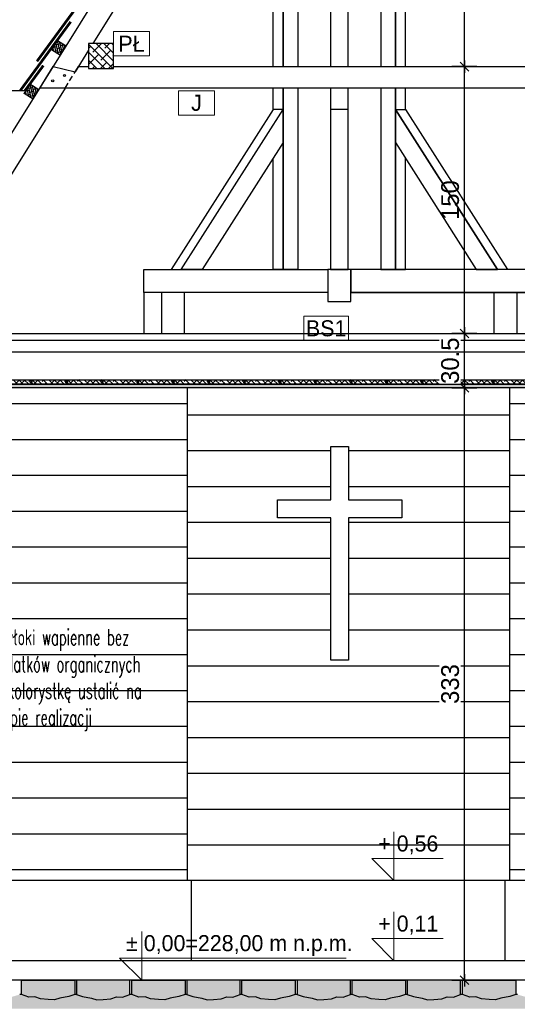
# Model space of a CAD drawing. Header units: centimetres. Extents: x 148485 to 162129, y -6573 to -2118.
# Tile 112 of 167: x 152201 to 152481, y -4751 to -4198. Entities that reach past the tile are written whole.
import ezdxf

# ---------------------------------------------------------------- set-up
doc = ezdxf.new("R2010")
doc.units = ezdxf.units.CM
doc.header["$LTSCALE"] = 0.1
doc.linetypes.add('DASHED2', pattern=[9.525, 6.35, -3.175])
doc.layers.get('0').update_dxf_attribs({"color": 45})
doc.layers.add('A_Opisy', color=7, linetype='Continuous', lineweight=18)
doc.layers.add('A_opisy więźby', color=51, linetype='Continuous', lineweight=13)
for name, color, linetype in [('A_wymiary_zewn', 4, 'Continuous'), ('hatch_R&F', 4, 'Continuous'), ('konstr_PROKON', 2, 'Continuous'), ('widoki_PROKON', 4, 'Continuous'), ('widoki_R&F', 4, 'Continuous'), ('więźba_R&F', 3, 'Continuous')]:
    doc.layers.add(name, color=color, linetype=linetype)
doc.layers.add('ZAKRES_MDCP_L_0', color=7, linetype='Continuous', true_color=0xfd0000)
doc.styles.add('Skala 50', font='simplex.shx', dxfattribs={"width": 0.9, "height": 10})
doc.styles.add('TECH', font='flptechn.ttf')
doc.dimstyles.new('1_50 [cm]', dxfattribs={"dimtxt": 10, "dimasz": 0.5, "dimexe": 0.18, "dimexo": 0.0625, "dimgap": 3, "dimtad": 1, "dimrnd": 0.5, "dimdsep": 46, "dimtxsty": 'TECH', "dimblk1": 'KR', "dimblk2": 'KR', "dimsah": 1, "dimcen": 0.09, "dimse1": 1, "dimse2": 1, "dimclrt": 256, "dimadec": 0, "dimazin": 0, "dimtfac": 1, "dimtofl": 0, "dimtmove": 0, "dimatfit": 3, "dimfxl": 1, "dimtvp": 1, "dimtfill": 1, "dimtfillclr": 256, "dimtolj": 1, "dimtzin": 0, "dimarcsym": 0})
pattern_1 = [(360, (15, 0), (5e-15, 20.1525432), [])]

# ---------------------------------------------------------------- blocks, each defined once
blk = doc.blocks.new('KR')
for p, q in [((0, -14), (0, 14)), ((-7, 0), (7, 0)), ((-4.9, -4.9), (4.9, 4.9))]:
    blk.add_line(p, q)
blk = doc.blocks.new('*D492')
at = {"layer": 'A_wymiary_zewn', "color": 0, "lineweight": -2, "transparency": 16777216}
blk.add_line((152451.29, -4737.06), (152451.29, -4405.06), dxfattribs=at)
at = {"layer": 'Defpoints', "color": 0, "transparency": 16777216}
for p in [(152381.17, -4404.56), (152451.29, -4404.56), (152380.92, -4737.56)]:
    blk.add_point(p, dxfattribs=at)
at = {"layer": 'A_wymiary_zewn', "color": 0, "lineweight": -2, "transparency": 16777216, "xscale": 0.5, "yscale": 0.5, "zscale": 0.5}
for p, rotation in [((152451.29, -4404.56), 90), ((152451.29, -4737.56), 270)]:
    blk.add_blockref('KR', p, dxfattribs=dict(at, rotation=rotation))
at = {"layer": 'A_wymiary_zewn', "transparency": 16777216, "insert": (152443.29, -4571.06), "char_height": 10, "attachment_point": 5, "rotation": 90, "style": 'TECH', "bg_fill": 3, "box_fill_scale": 1.1, "bg_fill_color": 256, "bg_fill_true_color": 13158600, "bg_fill_transparency": 0}
blk.add_mtext('\\A1;333', dxfattribs=at)
blk = doc.blocks.new('*D493')
at = {"layer": 'A_wymiary_zewn', "color": 0, "lineweight": -2, "transparency": 16777216}
blk.add_line((152451.29, -4404.06), (152451.29, -4374.56), dxfattribs=at)
at = {"layer": 'Defpoints', "color": 0, "transparency": 16777216}
for p in [(152153.17, -4374.06), (152381.17, -4404.56)]:
    blk.add_point(p, dxfattribs=at)
at = {"layer": 'A_wymiary_zewn', "color": 0, "lineweight": -2, "transparency": 16777216, "xscale": 0.5, "yscale": 0.5, "zscale": 0.5}
for p, rotation in [((152451.29, -4374.06), 90), ((152451.29, -4404.56), 270)]:
    blk.add_blockref('KR', p, dxfattribs=dict(at, rotation=rotation))
at = {"layer": 'A_wymiary_zewn', "transparency": 16777216, "insert": (152443.29, -4389.31), "char_height": 10, "attachment_point": 5, "rotation": 90, "style": 'TECH', "bg_fill": 3, "box_fill_scale": 1.1, "bg_fill_color": 256, "bg_fill_true_color": 13158600, "bg_fill_transparency": 0}
blk.add_mtext('\\A1;30.5', dxfattribs=at)
at = {"layer": 'Defpoints', "color": 0, "transparency": 16777216}
blk.add_point((152451.29, -4374.06), dxfattribs=at)
blk = doc.blocks.new('*D494')
at = {"layer": 'A_wymiary_zewn', "color": 0, "lineweight": -2, "transparency": 16777216}
blk.add_line((152451.29, -4373.56), (152451.29, -4224.56), dxfattribs=at)
at = {"layer": 'Defpoints', "color": 0, "transparency": 16777216}
for p in [(152253.92, -4224.06), (152451.29, -4224.06), (152153.17, -4374.06)]:
    blk.add_point(p, dxfattribs=at)
at = {"layer": 'A_wymiary_zewn', "color": 0, "lineweight": -2, "transparency": 16777216, "xscale": 0.5, "yscale": 0.5, "zscale": 0.5}
for p, rotation in [((152451.29, -4224.06), 90), ((152451.29, -4374.06), 270)]:
    blk.add_blockref('KR', p, dxfattribs=dict(at, rotation=rotation))
at = {"layer": 'A_wymiary_zewn', "transparency": 16777216, "insert": (152443.29, -4299.06), "char_height": 10, "attachment_point": 5, "rotation": 90, "style": 'TECH', "bg_fill": 3, "box_fill_scale": 1.1, "bg_fill_color": 256, "bg_fill_true_color": 13158600, "bg_fill_transparency": 0}
blk.add_mtext('\\A1;150', dxfattribs=at)
blk = doc.blocks.new('*D495')
at = {"layer": 'A_wymiary_zewn', "color": 0, "lineweight": -2, "transparency": 16777216}
blk.add_line((152451.29, -4223.56), (152451.29, -4089.56), dxfattribs=at)
at = {"layer": 'Defpoints', "color": 0, "transparency": 16777216}
for p in [(152318.54, -4089.06), (152451.29, -4089.06), (152253.92, -4224.06)]:
    blk.add_point(p, dxfattribs=at)
at = {"layer": 'A_wymiary_zewn', "color": 0, "lineweight": -2, "transparency": 16777216, "xscale": 0.5, "yscale": 0.5, "zscale": 0.5}
for p, rotation in [((152451.29, -4089.06), 90), ((152451.29, -4224.06), 270)]:
    blk.add_blockref('KR', p, dxfattribs=dict(at, rotation=rotation))
at = {"layer": 'A_wymiary_zewn', "transparency": 16777216, "insert": (152443.29, -4156.56), "char_height": 10, "attachment_point": 5, "rotation": 90, "style": 'TECH', "bg_fill": 3, "box_fill_scale": 1.1, "bg_fill_color": 256, "bg_fill_true_color": 13158600, "bg_fill_transparency": 0}
blk.add_mtext('\\A1;135', dxfattribs=at)
blk = doc.blocks.new('wieża_widok')
at = {"layer": 'A_wymiary_zewn'}
for points in [[(151835.15, -4365.54), (151835.15, -4242.54)], [(151840.88, -4365.54), (151840.88, -4242.54)], [(151840.88, -4242.54), (151840.88, -4365.54)], [(151849.07, -4242.54), (151849.07, -4365.54)], [(151867.42, -4242.54), (151867.42, -4365.54)], [(151877.42, -4365.54), (151877.42, -4242.54)], [(151895.77, -4242.54), (151895.77, -4365.54)], [(151903.96, -4365.54), (151903.96, -4242.54)], [(151903.96, -4242.54), (151903.96, -4365.54)], [(151909.7, -4365.54), (151909.7, -4242.54)], [(151840.88, -4377.54), (151840.88, -4479.54), (151835.15, -4479.54), (151835.15, -4417.14)], [(151835.15, -4389.54), (151835.15, -4377.54)], [(151849.07, -4377.54), (151849.07, -4479.54), (151840.88, -4479.54), (151840.88, -4377.54)], [(151867.42, -4377.54), (151867.42, -4479.54), (151877.42, -4479.54), (151877.42, -4377.54)], [(151895.77, -4377.54), (151895.77, -4479.54), (151903.96, -4479.54), (151903.96, -4377.54)], [(151903.96, -4377.54), (151903.96, -4479.54), (151909.7, -4479.54), (151909.7, -4417.14)], [(151909.7, -4389.54), (151909.7, -4377.54)], [(151840.88, -4389.54), (151835.15, -4389.54), (151777.8, -4479.54), (151783.54, -4479.54), (151840.88, -4389.54)], [(151840.88, -4389.54), (151840.88, -4408.14), (151795.39, -4479.54), (151783.54, -4479.54), (151840.88, -4389.54)], [(151903.96, -4389.54), (151961.31, -4479.54)], [(151903.96, -4389.54), (151903.96, -4408.14), (151949.45, -4479.54), (151961.31, -4479.54), (151903.96, -4389.54)], [(151903.96, -4389.54), (151909.7, -4389.54), (151967.04, -4479.54), (151961.31, -4479.54), (151903.96, -4389.54)], [(151909.7, -4389.54), (151967.04, -4479.54)], [(151865.92, -4492.54), (151762.42, -4492.54), (151762.42, -4515.54), (151982.42, -4515.54), (151982.42, -4492.54), (151878.92, -4492.54)]]:
    blk.add_lwpolyline(points, dxfattribs=at)
for points in [[(151867.42, -4479.54), (151877.42, -4479.54), (151877.42, -4389.54), (151867.42, -4389.54)], [(151865.92, -4492.54), (151762.42, -4492.54), (151762.42, -4479.54), (151865.92, -4479.54)], [(151865.92, -4497.54), (151878.92, -4497.54), (151878.92, -4479.54), (151865.92, -4479.54)], [(151878.92, -4492.54), (151982.41, -4492.54), (151982.41, -4479.54), (151878.92, -4479.54)], [(151772.42, -4515.54), (151785.42, -4515.54), (151785.42, -4492.54), (151772.42, -4492.54)], [(151959.42, -4515.54), (151972.42, -4515.54), (151972.42, -4492.54), (151959.42, -4492.54)]]:
    blk.add_lwpolyline(points, close=True, dxfattribs=at)

msp = doc.modelspace()

# ---------------------------------------------------------------- hatches: boundary and pattern name
at = {"layer": 'A_wymiary_zewn', "transparency": 33554483}
h = msp.add_hatch(dxfattribs=at)
h.set_pattern_fill('JIS_WOOD', color=253, scale=28.5, angle=315)
h.set_pattern_definition(pattern_1)
h.paths.add_polyline_path([(152295.474, -4402.56), (152168.169, -4402.56), (152168.169, -4681.56), (152172.669, -4681.56), (152295.474, -4681.56)])
h = msp.add_hatch(dxfattribs=at)
h.set_pattern_fill('JIS_WOOD', color=253, scale=28.5, angle=315)
h.set_pattern_definition([(0, (15, 1485), (4e-15, 20.1525432), [])])
h.paths.add_polyline_path([(152295.474, -4681.56), (152476.848, -4681.56), (152476.848, -4402.56), (152468.169, -4402.56), (152448.169, -4402.56), (152428.169, -4402.56), (152408.169, -4402.56), (152388.169, -4402.56), (152368.169, -4402.56), (152348.169, -4402.56), (152328.169, -4402.56), (152308.169, -4402.56), (152295.474, -4402.56)])
h.paths.add_polyline_path([(152376.169, -4557.56), (152376.169, -4477.56), (152346.169, -4477.56), (152346.169, -4467.56), (152376.169, -4467.56), (152376.169, -4437.56), (152386.169, -4437.56), (152386.169, -4467.56), (152416.169, -4467.56), (152416.169, -4477.56), (152386.169, -4477.56), (152386.169, -4557.56)], flags=16)
h.paths.add_polyline_path([(152454.789, -4583.06), (152454.789, -4557.06), (152430.789, -4557.06), (152430.789, -4583.06)], flags=24)
h = msp.add_hatch(dxfattribs=at)
h.set_pattern_fill('JIS_WOOD', color=253, scale=28.5, angle=315)
h.set_pattern_definition(pattern_1)
h.paths.add_polyline_path([(152476.848, -4681.56), (152500.694, -4681.56), (152488.194, -4669.06), (152500.694, -4669.06), (152500.694, -4681.56), (152589.669, -4681.56), (152594.169, -4681.56), (152594.169, -4572.403), (152591.669, -4572.403), (152591.669, -4560.403), (152594.169, -4560.403), (152596.669, -4559.745), (152596.669, -4455.376), (152594.169, -4454.718), (152591.669, -4454.718), (152591.669, -4442.718), (152594.169, -4442.718), (152594.169, -4402.56), (152588.169, -4402.56), (152568.169, -4402.56), (152548.169, -4402.56), (152528.169, -4402.56), (152508.169, -4402.56), (152488.169, -4402.56), (152476.848, -4402.56)])
h.paths.add_polyline_path([(152531.427, -4572.403), (152531.427, -4442.718), (152579.6, -4442.718), (152579.6, -4572.403)], flags=16)
h.paths.add_polyline_path([(152563.473, -4556.06), (152563.473, -4459.06), (152564.731, -4459.06), (152564.731, -4505.06), (152572.617, -4505.06), (152572.617, -4510.06), (152564.731, -4510.06), (152564.731, -4556.06)], flags=0)
at = {"layer": 'hatch_R&F'}
h = msp.add_hatch(dxfattribs=at)
h.set_pattern_fill('ANSI38', color=256, scale=0.35, angle=58.41122)
h.set_pattern_definition([(103.4112227, (343.2809, -40.7196), (-1.080946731, -0.257741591), []), (193.4112227, (343.2809, -40.7196), (-1.90415187, -1.5964299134), [2.778125, -1.666875])])
h.paths.add_polyline_path([(152224.063, -4217.604), (152227.243, -4212.516), (152222.155, -4209.336), (152218.975, -4214.425)])
h = msp.add_hatch(dxfattribs=at)
h.set_pattern_fill('ANSI38', color=256, angle=90)
h.set_pattern_definition([(135, (508.4975, 1276.5742), (-2.24506403, -2.24506403), []), (225, (508.4975, 1276.5742), (-2.24506403, -6.73519209), [7.9375, -4.7625])])
h.paths.add_polyline_path([(152239.919, -4225.06), (152253.919, -4225.06), (152253.919, -4211.06), (152239.919, -4211.06)])
h = msp.add_hatch(dxfattribs=at)
h.set_pattern_fill('ANSI38', color=256, scale=0.35, angle=58.41122)
h.set_pattern_definition([(103.4112227, (327.9132, -65.313), (-1.080946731, -0.257741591), []), (193.4112227, (327.9132, -65.313), (-1.90415187, -1.5964299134), [2.778125, -1.666875])])
h.paths.add_polyline_path([(152208.696, -4242.198), (152211.875, -4237.109), (152206.787, -4233.93), (152203.607, -4239.018)])
h = msp.add_hatch(dxfattribs=at)
h.set_pattern_fill('ANSI38', color=256, scale=0.7, angle=270)
h.set_pattern_definition([(135, (146252.5347, -156492.8042), (-1.57154482, -1.57154482), []), (225, (146252.5347, -156492.8042), (-1.57154482, -4.714634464), [5.55625, -3.33375])])
h.paths.add_polyline_path([(152208.169, -4402.56), (152188.169, -4402.56), (152188.169, -4401.685), (152187.169, -4401.685), (152187.169, -4400.935), (152188.169, -4400.935), (152188.169, -4400.06), (152208.169, -4400.06), (152208.169, -4400.935), (152207.169, -4400.935), (152207.169, -4401.685), (152208.169, -4401.685)])
h = msp.add_hatch(dxfattribs=at)
h.set_pattern_fill('ANSI38', color=256, scale=0.7, angle=270)
h.set_pattern_definition([(135, (146272.5347, -156492.8042), (-1.57154482, -1.57154482), []), (225, (146272.5347, -156492.8042), (-1.57154482, -4.714634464), [5.55625, -3.33375])])
h.paths.add_polyline_path([(152228.169, -4402.56), (152208.169, -4402.56), (152208.169, -4401.685), (152207.169, -4401.685), (152207.169, -4400.935), (152208.169, -4400.935), (152208.169, -4400.06), (152228.169, -4400.06), (152228.169, -4400.935), (152227.169, -4400.935), (152227.169, -4401.685), (152228.169, -4401.685)])
h = msp.add_hatch(dxfattribs=at)
h.set_pattern_fill('ANSI38', color=256, scale=0.7, angle=270)
h.set_pattern_definition([(135, (146292.5347, -156492.8042), (-1.57154482, -1.57154482), []), (225, (146292.5347, -156492.8042), (-1.57154482, -4.714634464), [5.55625, -3.33375])])
h.paths.add_polyline_path([(152248.169, -4402.56), (152228.169, -4402.56), (152228.169, -4401.685), (152227.169, -4401.685), (152227.169, -4400.935), (152228.169, -4400.935), (152228.169, -4400.06), (152248.169, -4400.06), (152248.169, -4400.935), (152247.169, -4400.935), (152247.169, -4401.685), (152248.169, -4401.685)])
h = msp.add_hatch(dxfattribs=at)
h.set_pattern_fill('ANSI38', color=256, scale=0.7, angle=270)
h.set_pattern_definition([(135, (146312.5347, -156492.8042), (-1.57154482, -1.57154482), []), (225, (146312.5347, -156492.8042), (-1.57154482, -4.714634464), [5.55625, -3.33375])])
h.paths.add_polyline_path([(152268.169, -4402.56), (152248.169, -4402.56), (152248.169, -4401.685), (152247.169, -4401.685), (152247.169, -4400.935), (152248.169, -4400.935), (152248.169, -4400.06), (152268.169, -4400.06), (152268.169, -4400.935), (152267.169, -4400.935), (152267.169, -4401.685), (152268.169, -4401.685)])
h = msp.add_hatch(dxfattribs=at)
h.set_pattern_fill('ANSI38', color=256, scale=0.7, angle=270)
h.set_pattern_definition([(135, (146332.5347, -156492.8042), (-1.57154482, -1.57154482), []), (225, (146332.5347, -156492.8042), (-1.57154482, -4.714634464), [5.55625, -3.33375])])
h.paths.add_polyline_path([(152288.169, -4402.56), (152268.169, -4402.56), (152268.169, -4401.685), (152267.169, -4401.685), (152267.169, -4400.935), (152268.169, -4400.935), (152268.169, -4400.06), (152288.169, -4400.06), (152288.169, -4400.935), (152287.169, -4400.935), (152287.169, -4401.685), (152288.169, -4401.685)])
h = msp.add_hatch(dxfattribs=at)
h.set_pattern_fill('ANSI38', color=256, scale=0.7, angle=270)
h.set_pattern_definition([(135, (146352.5347, -156492.8042), (-1.57154482, -1.57154482), []), (225, (146352.5347, -156492.8042), (-1.57154482, -4.714634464), [5.55625, -3.33375])])
h.paths.add_polyline_path([(152308.169, -4402.56), (152288.169, -4402.56), (152288.169, -4401.685), (152287.169, -4401.685), (152287.169, -4400.935), (152288.169, -4400.935), (152288.169, -4400.06), (152308.169, -4400.06), (152308.169, -4400.935), (152307.169, -4400.935), (152307.169, -4401.685), (152308.169, -4401.685)])
h = msp.add_hatch(dxfattribs=at)
h.set_pattern_fill('ANSI38', color=256, scale=0.7, angle=270)
h.set_pattern_definition([(135, (146372.5347, -156492.8042), (-1.57154482, -1.57154482), []), (225, (146372.5347, -156492.8042), (-1.57154482, -4.714634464), [5.55625, -3.33375])])
h.paths.add_polyline_path([(152328.169, -4402.56), (152308.169, -4402.56), (152308.169, -4401.685), (152307.169, -4401.685), (152307.169, -4400.935), (152308.169, -4400.935), (152308.169, -4400.06), (152328.169, -4400.06), (152328.169, -4400.935), (152327.169, -4400.935), (152327.169, -4401.685), (152328.169, -4401.685)])
h = msp.add_hatch(dxfattribs=at)
h.set_pattern_fill('ANSI38', color=256, scale=0.7, angle=270)
h.set_pattern_definition([(135, (146392.5347, -156492.8042), (-1.57154482, -1.57154482), []), (225, (146392.5347, -156492.8042), (-1.57154482, -4.714634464), [5.55625, -3.33375])])
h.paths.add_polyline_path([(152348.169, -4402.56), (152328.169, -4402.56), (152328.169, -4401.685), (152327.169, -4401.685), (152327.169, -4400.935), (152328.169, -4400.935), (152328.169, -4400.06), (152348.169, -4400.06), (152348.169, -4400.935), (152347.169, -4400.935), (152347.169, -4401.685), (152348.169, -4401.685)])
h = msp.add_hatch(dxfattribs=at)
h.set_pattern_fill('ANSI38', color=256, scale=0.7, angle=270)
h.set_pattern_definition([(135, (146412.5347, -156492.8042), (-1.57154482, -1.57154482), []), (225, (146412.5347, -156492.8042), (-1.57154482, -4.714634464), [5.55625, -3.33375])])
h.paths.add_polyline_path([(152368.169, -4402.56), (152348.169, -4402.56), (152348.169, -4401.685), (152347.169, -4401.685), (152347.169, -4400.935), (152348.169, -4400.935), (152348.169, -4400.06), (152368.169, -4400.06), (152368.169, -4400.935), (152367.169, -4400.935), (152367.169, -4401.685), (152368.169, -4401.685)])
h = msp.add_hatch(dxfattribs=at)
h.set_pattern_fill('ANSI38', color=256, scale=0.7, angle=270)
h.set_pattern_definition([(135, (146432.5347, -156492.8042), (-1.57154482, -1.57154482), []), (225, (146432.5347, -156492.8042), (-1.57154482, -4.714634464), [5.55625, -3.33375])])
h.paths.add_polyline_path([(152388.169, -4402.56), (152368.169, -4402.56), (152368.169, -4401.685), (152367.169, -4401.685), (152367.169, -4400.935), (152368.169, -4400.935), (152368.169, -4400.06), (152388.169, -4400.06), (152388.169, -4400.935), (152387.169, -4400.935), (152387.169, -4401.685), (152388.169, -4401.685)])
h = msp.add_hatch(dxfattribs=at)
h.set_pattern_fill('ANSI38', color=256, scale=0.7, angle=270)
h.set_pattern_definition([(135, (146452.5347, -156492.8042), (-1.57154482, -1.57154482), []), (225, (146452.5347, -156492.8042), (-1.57154482, -4.714634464), [5.55625, -3.33375])])
h.paths.add_polyline_path([(152408.169, -4402.56), (152388.169, -4402.56), (152388.169, -4401.685), (152387.169, -4401.685), (152387.169, -4400.935), (152388.169, -4400.935), (152388.169, -4400.06), (152408.169, -4400.06), (152408.169, -4400.935), (152407.169, -4400.935), (152407.169, -4401.685), (152408.169, -4401.685)])
h = msp.add_hatch(dxfattribs=at)
h.set_pattern_fill('ANSI38', color=256, scale=0.7, angle=270)
h.set_pattern_definition([(135, (146472.5347, -156492.8042), (-1.57154482, -1.57154482), []), (225, (146472.5347, -156492.8042), (-1.57154482, -4.714634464), [5.55625, -3.33375])])
h.paths.add_polyline_path([(152428.169, -4402.56), (152408.169, -4402.56), (152408.169, -4401.685), (152407.169, -4401.685), (152407.169, -4400.935), (152408.169, -4400.935), (152408.169, -4400.06), (152428.169, -4400.06), (152428.169, -4400.935), (152427.169, -4400.935), (152427.169, -4401.685), (152428.169, -4401.685)])
h = msp.add_hatch(dxfattribs=at)
h.set_pattern_fill('ANSI38', color=256, scale=0.7, angle=270)
h.set_pattern_definition([(135, (146492.5347, -156492.8042), (-1.57154482, -1.57154482), []), (225, (146492.5347, -156492.8042), (-1.57154482, -4.714634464), [5.55625, -3.33375])])
h.paths.add_polyline_path([(152448.169, -4402.56), (152428.169, -4402.56), (152428.169, -4401.685), (152427.169, -4401.685), (152427.169, -4400.935), (152428.169, -4400.935), (152428.169, -4400.06), (152448.169, -4400.06), (152448.169, -4400.935), (152447.169, -4400.935), (152447.169, -4401.685), (152448.169, -4401.685)])
h = msp.add_hatch(dxfattribs=at)
h.set_pattern_fill('ANSI38', color=256, scale=0.7, angle=270)
h.set_pattern_definition([(135, (146512.5347, -156492.8042), (-1.57154482, -1.57154482), []), (225, (146512.5347, -156492.8042), (-1.57154482, -4.714634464), [5.55625, -3.33375])])
h.paths.add_polyline_path([(152468.169, -4402.56), (152448.169, -4402.56), (152448.169, -4401.685), (152447.169, -4401.685), (152447.169, -4400.935), (152448.169, -4400.935), (152448.169, -4400.06), (152468.169, -4400.06), (152468.169, -4400.935), (152467.169, -4400.935), (152467.169, -4401.685), (152468.169, -4401.685)])
h = msp.add_hatch(dxfattribs=at)
h.set_pattern_fill('ANSI38', color=256, scale=0.7, angle=270)
h.set_pattern_definition([(135, (146532.5347, -156492.8042), (-1.57154482, -1.57154482), []), (225, (146532.5347, -156492.8042), (-1.57154482, -4.714634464), [5.55625, -3.33375])])
h.paths.add_polyline_path([(152488.169, -4402.56), (152468.169, -4402.56), (152468.169, -4401.685), (152467.169, -4401.685), (152467.169, -4400.935), (152468.169, -4400.935), (152468.169, -4400.06), (152488.169, -4400.06), (152488.169, -4400.935), (152487.169, -4400.935), (152487.169, -4401.685), (152488.169, -4401.685)])
at = {"layer": 'hatch_R&F', "linetype": 'Continuous'}
h = msp.add_hatch(dxfattribs=at)
h.set_pattern_fill('AR-SAND', color=256, scale=0.02)
h.paths.add_polyline_path([(152290.752, -4746.598), (152285.765, -4747.6), (152282.742, -4748.575), (152279.198, -4748.329), (152274.82, -4748.026), (152271.749, -4746.901), (152268.259, -4747.084), (152264.169, -4745.56), (152263.169, -4745.56), (152259.08, -4747.084), (152255.59, -4746.901), (152252.519, -4748.026), (152248.141, -4748.329), (152244.597, -4748.575), (152241.574, -4747.6), (152236.587, -4746.598), (152233.169, -4745.56), (152232.169, -4745.56), (152228.752, -4746.598), (152223.765, -4747.6), (152220.742, -4748.575), (152217.198, -4748.329), (152212.82, -4748.026), (152209.749, -4746.901), (152206.259, -4747.084), (152202.169, -4745.56), (152201.169, -4745.56), (152197.752, -4746.598), (152192.765, -4747.6), (152189.742, -4748.575), (152186.198, -4748.329), (152181.82, -4748.026), (152178.749, -4746.901), (152175.259, -4747.084), (152171.169, -4745.56), (152171.169, -4753.56), (152591.169, -4753.56), (152591.169, -4748.466), (152589.198, -4748.329), (152584.82, -4748.026), (152581.749, -4746.901), (152578.259, -4747.084), (152574.169, -4745.56), (152573.169, -4745.56), (152569.08, -4747.084), (152565.59, -4746.901), (152562.519, -4748.026), (152558.141, -4748.329), (152554.597, -4748.575), (152551.574, -4747.6), (152546.587, -4746.598), (152543.169, -4745.56), (152542.169, -4745.56), (152538.752, -4746.598), (152533.765, -4747.6), (152530.742, -4748.575), (152527.198, -4748.329), (152522.82, -4748.026), (152519.749, -4746.901), (152516.259, -4747.084), (152512.169, -4745.56), (152511.169, -4745.56), (152507.08, -4747.084), (152503.59, -4746.901), (152500.519, -4748.026), (152496.141, -4748.329), (152492.597, -4748.575), (152489.574, -4747.6), (152484.587, -4746.598), (152481.169, -4745.56), (152480.169, -4745.56), (152476.752, -4746.598), (152471.765, -4747.6), (152468.742, -4748.575), (152465.198, -4748.329), (152460.82, -4748.026), (152457.749, -4746.901), (152454.259, -4747.084), (152450.169, -4745.56), (152449.169, -4745.56), (152445.08, -4747.084), (152441.59, -4746.901), (152438.519, -4748.026), (152434.141, -4748.329), (152430.597, -4748.575), (152427.574, -4747.6), (152422.587, -4746.598), (152419.169, -4745.56), (152418.169, -4745.56), (152414.752, -4746.598), (152409.765, -4747.6), (152406.742, -4748.575), (152403.198, -4748.329), (152398.82, -4748.026), (152395.749, -4746.901), (152392.259, -4747.084), (152388.169, -4745.56), (152387.169, -4745.56), (152383.08, -4747.084), (152379.59, -4746.901), (152376.519, -4748.026), (152372.141, -4748.329), (152368.597, -4748.575), (152365.574, -4747.6), (152360.587, -4746.598), (152357.169, -4745.56), (152356.169, -4745.56), (152352.752, -4746.598), (152347.765, -4747.6), (152344.742, -4748.575), (152341.198, -4748.329), (152336.82, -4748.026), (152333.749, -4746.901), (152330.259, -4747.084), (152326.169, -4745.56), (152325.169, -4745.56), (152321.08, -4747.084), (152317.59, -4746.901), (152314.519, -4748.026), (152310.141, -4748.329), (152306.597, -4748.575), (152303.574, -4747.6), (152298.587, -4746.598), (152295.169, -4745.56), (152294.169, -4745.56)])
at = {"layer": 'ZAKRES_MDCP_L_0', "linetype": 'ByBlock', "true_color": 0x01cc33, "transparency": 33554559}
h = msp.add_hatch(color=102, dxfattribs=at)
h.dxf.hatch_style = 1
h.set_gradient(color1=(190, 127, 127), color2=(53, 76, 95), tint=1, name='HEMISPHERICAL')
h.paths.add_polyline_path([(152228.752, -4746.598), (152232.169, -4745.56), (152232.169, -4737.56), (152202.169, -4737.56), (152202.169, -4745.56), (152206.259, -4747.084), (152209.749, -4746.901), (152212.82, -4748.026), (152220.742, -4748.575), (152223.765, -4747.6)])
h = msp.add_hatch(color=102, dxfattribs=at)
h.dxf.hatch_style = 1
h.set_gradient(color1=(190, 127, 127), color2=(53, 76, 95), tint=1, name='HEMISPHERICAL')
h.paths.add_polyline_path([(152236.587, -4746.598), (152233.169, -4745.56), (152233.169, -4737.56), (152263.169, -4737.56), (152263.169, -4745.56), (152259.08, -4747.084), (152255.59, -4746.901), (152252.519, -4748.026), (152244.597, -4748.575), (152241.574, -4747.6)])
h = msp.add_hatch(color=102, dxfattribs=at)
h.dxf.hatch_style = 1
h.set_gradient(color1=(190, 127, 127), color2=(53, 76, 95), tint=1, name='HEMISPHERICAL')
h.paths.add_polyline_path([(152290.752, -4746.598), (152294.169, -4745.56), (152294.169, -4737.56), (152264.169, -4737.56), (152264.169, -4745.56), (152268.259, -4747.084), (152271.749, -4746.901), (152274.82, -4748.026), (152282.742, -4748.575), (152285.765, -4747.6)])
h = msp.add_hatch(color=102, dxfattribs=at)
h.dxf.hatch_style = 1
h.set_gradient(color1=(190, 127, 127), color2=(53, 76, 95), tint=1, name='HEMISPHERICAL')
h.paths.add_polyline_path([(152298.587, -4746.598), (152295.169, -4745.56), (152295.169, -4737.56), (152325.169, -4737.56), (152325.169, -4745.56), (152321.08, -4747.084), (152317.59, -4746.901), (152314.519, -4748.026), (152306.597, -4748.575), (152303.574, -4747.6)])
h = msp.add_hatch(color=102, dxfattribs=at)
h.dxf.hatch_style = 1
h.set_gradient(color1=(190, 127, 127), color2=(53, 76, 95), tint=1, name='HEMISPHERICAL')
h.paths.add_polyline_path([(152352.752, -4746.598), (152356.169, -4745.56), (152356.169, -4737.56), (152326.169, -4737.56), (152326.169, -4745.56), (152330.259, -4747.084), (152333.749, -4746.901), (152336.82, -4748.026), (152344.742, -4748.575), (152347.765, -4747.6)])

# ---------------------------------------------------------------- linework, layer by layer
at = {"layer": 'A_Opisy'}
for points in [[(152411.631, -4654.06), (152411.631, -4681.56), (152399.131, -4669.06), (152439.406, -4669.06)], [(152411.631, -4699.06), (152411.631, -4726.56), (152399.131, -4714.06), (152439.406, -4714.06)], [(152269.808, -4710.06), (152269.808, -4737.56), (152257.308, -4725.06), (152384.808, -4725.06)]]:
    msp.add_lwpolyline(points, dxfattribs=at)
at = {"layer": 'A_opisy więźby'}
for points in [[(152274.175, -4204.288), (152274.175, -4218.06), (152253.919, -4218.06), (152253.919, -4204.288)], [(152310.717, -4237.56), (152310.717, -4251.333), (152290.461, -4251.333), (152290.461, -4237.56)], [(152386.169, -4364.288), (152386.169, -4378.06), (152360.913, -4378.06), (152360.913, -4364.288)]]:
    msp.add_lwpolyline(points, close=True, dxfattribs=at)
at = {"layer": 'A_wymiary_zewn'}
for points in [[(152153.169, -4374.06), (152609.169, -4374.06), (152609.169, -4378.06), (152153.169, -4378.06)], [(152168.169, -4400.06), (152594.169, -4400.06), (152594.169, -4402.56), (152168.169, -4402.56)]]:
    msp.add_lwpolyline(points, close=True, dxfattribs=at)
for points in [[(152295.474, -4681.56), (152295.474, -4404.56)], [(152476.848, -4681.56), (152476.848, -4404.56)], [(152376.169, -4557.56), (152376.169, -4477.56), (152346.169, -4477.56), (152346.169, -4467.56), (152376.169, -4467.56), (152376.169, -4437.56), (152386.169, -4437.56), (152386.169, -4467.56), (152416.169, -4467.56), (152416.169, -4477.56), (152386.169, -4477.56), (152386.169, -4557.56), (152376.169, -4557.56)], [(152589.669, -4681.56), (152589.669, -4681.56), (152589.669, -4681.56), (152172.669, -4681.56)], [(152297.874, -4726.56), (152297.874, -4681.56)], [(152474.261, -4726.56), (152474.261, -4681.56)], [(152591.169, -4726.56), (152591.169, -4726.56), (152591.169, -4726.56), (152170.669, -4726.56)], [(152202.169, -4745.56), (152201.169, -4745.56)], [(152233.169, -4745.56), (152232.169, -4745.56)], [(152264.169, -4745.56), (152263.169, -4745.56)], [(152295.169, -4745.56), (152294.169, -4745.56)], [(152326.169, -4745.56), (152325.169, -4745.56)], [(152357.169, -4745.56), (152356.169, -4745.56)], [(152388.169, -4745.56), (152387.169, -4745.56)], [(152419.169, -4745.56), (152418.169, -4745.56)], [(152450.169, -4745.56), (152449.169, -4745.56)], [(152481.169, -4745.56), (152480.169, -4745.56)]]:
    msp.add_lwpolyline(points, dxfattribs=at)
at = {"layer": 'konstr_PROKON', "color": 3}
for points in [[(152609.169, -4378.06), (152153.169, -4378.06)], [(152168.169, -4400.06), (152594.169, -4400.06)], [(152591.169, -4737.56), (152591.169, -4737.56), (152591.169, -4737.56), (152170.669, -4737.56)]]:
    msp.add_lwpolyline(points, dxfattribs=at)
at = {"layer": 'widoki_PROKON', "linetype": 'DASHED2', "ltscale": 5}
msp.add_line((152226.681, -4236.06), (152232.305, -4227.06), dxfattribs=at)
at = {"layer": 'widoki_R&F', "const_width": 1.5}
for points in [[(152245.23, -4174.23), (152210.872, -4221.091)], [(152229.863, -4198.823), (152201.491, -4237.52)], [(152214.495, -4223.417), (152204.155, -4237.52)]]:
    msp.add_lwpolyline(points, dxfattribs=at)
at = {"layer": 'widoki_R&F'}
for points in [[(152224.063, -4217.604), (152227.243, -4212.516), (152222.155, -4209.336), (152218.975, -4214.425)], [(152208.696, -4242.198), (152211.875, -4237.109), (152206.787, -4233.93), (152203.607, -4239.018)], [(152208.169, -4402.56), (152188.169, -4402.56), (152188.169, -4401.685), (152187.169, -4401.685), (152187.169, -4400.935), (152188.169, -4400.935), (152188.169, -4400.06), (152208.169, -4400.06), (152208.169, -4400.935), (152207.169, -4400.935), (152207.169, -4401.685), (152208.169, -4401.685)], [(152228.169, -4402.56), (152208.169, -4402.56), (152208.169, -4401.685), (152207.169, -4401.685), (152207.169, -4400.935), (152208.169, -4400.935), (152208.169, -4400.06), (152228.169, -4400.06), (152228.169, -4400.935), (152227.169, -4400.935), (152227.169, -4401.685), (152228.169, -4401.685)], [(152248.169, -4402.56), (152228.169, -4402.56), (152228.169, -4401.685), (152227.169, -4401.685), (152227.169, -4400.935), (152228.169, -4400.935), (152228.169, -4400.06), (152248.169, -4400.06), (152248.169, -4400.935), (152247.169, -4400.935), (152247.169, -4401.685), (152248.169, -4401.685)], [(152268.169, -4402.56), (152248.169, -4402.56), (152248.169, -4401.685), (152247.169, -4401.685), (152247.169, -4400.935), (152248.169, -4400.935), (152248.169, -4400.06), (152268.169, -4400.06), (152268.169, -4400.935), (152267.169, -4400.935), (152267.169, -4401.685), (152268.169, -4401.685)], [(152288.169, -4402.56), (152268.169, -4402.56), (152268.169, -4401.685), (152267.169, -4401.685), (152267.169, -4400.935), (152268.169, -4400.935), (152268.169, -4400.06), (152288.169, -4400.06), (152288.169, -4400.935), (152287.169, -4400.935), (152287.169, -4401.685), (152288.169, -4401.685)], [(152308.169, -4402.56), (152288.169, -4402.56), (152288.169, -4401.685), (152287.169, -4401.685), (152287.169, -4400.935), (152288.169, -4400.935), (152288.169, -4400.06), (152308.169, -4400.06), (152308.169, -4400.935), (152307.169, -4400.935), (152307.169, -4401.685), (152308.169, -4401.685)], [(152328.169, -4402.56), (152308.169, -4402.56), (152308.169, -4401.685), (152307.169, -4401.685), (152307.169, -4400.935), (152308.169, -4400.935), (152308.169, -4400.06), (152328.169, -4400.06), (152328.169, -4400.935), (152327.169, -4400.935), (152327.169, -4401.685), (152328.169, -4401.685)], [(152348.169, -4402.56), (152328.169, -4402.56), (152328.169, -4401.685), (152327.169, -4401.685), (152327.169, -4400.935), (152328.169, -4400.935), (152328.169, -4400.06), (152348.169, -4400.06), (152348.169, -4400.935), (152347.169, -4400.935), (152347.169, -4401.685), (152348.169, -4401.685)], [(152368.169, -4402.56), (152348.169, -4402.56), (152348.169, -4401.685), (152347.169, -4401.685), (152347.169, -4400.935), (152348.169, -4400.935), (152348.169, -4400.06), (152368.169, -4400.06), (152368.169, -4400.935), (152367.169, -4400.935), (152367.169, -4401.685), (152368.169, -4401.685)], [(152388.169, -4402.56), (152368.169, -4402.56), (152368.169, -4401.685), (152367.169, -4401.685), (152367.169, -4400.935), (152368.169, -4400.935), (152368.169, -4400.06), (152388.169, -4400.06), (152388.169, -4400.935), (152387.169, -4400.935), (152387.169, -4401.685), (152388.169, -4401.685)], [(152408.169, -4402.56), (152388.169, -4402.56), (152388.169, -4401.685), (152387.169, -4401.685), (152387.169, -4400.935), (152388.169, -4400.935), (152388.169, -4400.06), (152408.169, -4400.06), (152408.169, -4400.935), (152407.169, -4400.935), (152407.169, -4401.685), (152408.169, -4401.685)], [(152428.169, -4402.56), (152408.169, -4402.56), (152408.169, -4401.685), (152407.169, -4401.685), (152407.169, -4400.935), (152408.169, -4400.935), (152408.169, -4400.06), (152428.169, -4400.06), (152428.169, -4400.935), (152427.169, -4400.935), (152427.169, -4401.685), (152428.169, -4401.685)], [(152448.169, -4402.56), (152428.169, -4402.56), (152428.169, -4401.685), (152427.169, -4401.685), (152427.169, -4400.935), (152428.169, -4400.935), (152428.169, -4400.06), (152448.169, -4400.06), (152448.169, -4400.935), (152447.169, -4400.935), (152447.169, -4401.685), (152448.169, -4401.685)], [(152468.169, -4402.56), (152448.169, -4402.56), (152448.169, -4401.685), (152447.169, -4401.685), (152447.169, -4400.935), (152448.169, -4400.935), (152448.169, -4400.06), (152468.169, -4400.06), (152468.169, -4400.935), (152467.169, -4400.935), (152467.169, -4401.685), (152468.169, -4401.685)], [(152488.169, -4402.56), (152468.169, -4402.56), (152468.169, -4401.685), (152467.169, -4401.685), (152467.169, -4400.935), (152468.169, -4400.935), (152468.169, -4400.06), (152488.169, -4400.06), (152488.169, -4400.935), (152487.169, -4400.935), (152487.169, -4401.685), (152488.169, -4401.685)]]:
    msp.add_lwpolyline(points, close=True, dxfattribs=at)
at = {"layer": 'widoki_R&F', "linetype": 'Continuous'}
for points in [[(152232.169, -4745.56), (152228.752, -4746.598), (152223.765, -4747.6), (152220.742, -4748.575), (152217.198, -4748.329), (152212.82, -4748.026), (152209.749, -4746.901), (152206.259, -4747.084), (152202.169, -4745.56), (152202.169, -4737.56), (152232.169, -4737.56)], [(152233.169, -4745.56), (152236.587, -4746.598), (152241.574, -4747.6), (152244.597, -4748.575), (152248.141, -4748.329), (152252.519, -4748.026), (152255.59, -4746.901), (152259.08, -4747.084), (152263.169, -4745.56), (152263.169, -4737.56), (152233.169, -4737.56)], [(152294.169, -4745.56), (152290.752, -4746.598), (152285.765, -4747.6), (152282.742, -4748.575), (152279.198, -4748.329), (152274.82, -4748.026), (152271.749, -4746.901), (152268.259, -4747.084), (152264.169, -4745.56), (152264.169, -4737.56), (152294.169, -4737.56)], [(152295.169, -4745.56), (152298.587, -4746.598), (152303.574, -4747.6), (152306.597, -4748.575), (152310.141, -4748.329), (152314.519, -4748.026), (152317.59, -4746.901), (152321.08, -4747.084), (152325.169, -4745.56), (152325.169, -4737.56), (152295.169, -4737.56)], [(152356.169, -4745.56), (152352.752, -4746.598), (152347.765, -4747.6), (152344.742, -4748.575), (152341.198, -4748.329), (152336.82, -4748.026), (152333.749, -4746.901), (152330.259, -4747.084), (152326.169, -4745.56), (152326.169, -4737.56), (152356.169, -4737.56)]]:
    msp.add_lwpolyline(points, close=True, dxfattribs=at)
at = {"layer": 'więźba_R&F', "linetype": 'ByBlock'}
for points in [[(152226.681, -4236.06), (152124.202, -4400.06), (152110.052, -4400.06), (152380.919, -3966.582)], [(152311.038, -4101.06), (152242.302, -4211.06), (152239.919, -4211.06), (152239.919, -4214.874), (152232.305, -4227.06)]]:
    msp.add_lwpolyline(points, dxfattribs=at)
for points in [[(152239.919, -4225.06), (152253.919, -4225.06), (152253.919, -4211.06), (152239.919, -4211.06)], [(152239.919, -4224.06), (152239.919, -4225.06), (152253.919, -4225.06), (152253.919, -4224.06), (152507.919, -4224.06), (152507.919, -4225.06), (152521.919, -4225.06), (152521.919, -4224.06), (152527.66, -4224.06), (152529.534, -4227.06), (152541.81, -4224.06), (152549.308, -4236.06), (152212.531, -4236.06), (152220.029, -4224.06), (152232.305, -4227.06), (152234.179, -4224.06)]]:
    msp.add_lwpolyline(points, close=True, dxfattribs=at)
at = {"layer": 'więźba_R&F', "color": 7}
for centre in [(152219.747, -4232.06), (152226.338, -4229.06)]:
    msp.add_circle(centre, 0.6, dxfattribs=at)

# ---------------------------------------------------------------- texts
at = {"layer": 'A_Opisy', "color": 4, "style": 'TECH'}
for s, p in [('+ 0,56', (152402.828, -4665.174)), ('+ 0,11', (152402.828, -4710.174)), ('%%P 0,00=228,00 m n.p.m.', (152261.005, -4721.174))]:
    msp.add_text(s, height=9, dxfattribs=at).set_placement(p)
at = {"layer": 'widoki_R&F', "insert": (152184.389, -4540.304), "char_height": 9, "width": 95.4316, "attachment_point": 1, "style": 'Skala 50'}
msp.add_mtext('{\\W0.6;powłoki wapienne bez dodatków organicznych - kolorystkę ustalić na etapie realizacji }', dxfattribs=at)

# ---------------------------------------------------------------- next in the draw order: texts
at = {"layer": 'A_opisy więźby', "char_height": 9, "attachment_point": 5, "style": 'TECH', "bg_fill": 3, "box_fill_scale": 1, "bg_fill_color": 1, "bg_fill_transparency": 0}
for s, insert, width in [('PŁ', (152264.047, -4211.174), 18.756), ('J', (152300.589, -4244.447), 18.756), ('BS1', (152373.541, -4371.174), 23.756)]:
    msp.add_mtext(s, dxfattribs=dict(at, insert=insert, width=width))

# ---------------------------------------------------------------- next in the draw order: dimensions: what is measured, and where the dimension line sits
at = {"layer": 'A_wymiary_zewn'}
dim = msp.add_linear_dim(base=(152451.289, -4404.56), p1=(152380.919, -4737.56), p2=(152381.169, -4404.56), angle=90, dimstyle='1_50 [cm]', dxfattribs=at)
dim.commit()
dim.dimension.update_dxf_attribs({"geometry": '*D492', "text_midpoint": (152443.289, -4571.06)})

# ---------------------------------------------------------------- next in the draw order: hatches: boundary and pattern name
at = {"layer": 'ZAKRES_MDCP_L_0', "linetype": 'ByBlock', "true_color": 0x01cc33, "transparency": 33554559}
h = msp.add_hatch(color=102, dxfattribs=at)
h.dxf.hatch_style = 1
h.set_gradient(color1=(190, 127, 127), color2=(53, 76, 95), tint=1, name='HEMISPHERICAL')
h.paths.add_polyline_path([(152360.587, -4746.598), (152357.169, -4745.56), (152357.169, -4737.56), (152387.169, -4737.56), (152387.169, -4745.56), (152383.08, -4747.084), (152379.59, -4746.901), (152376.519, -4748.026), (152368.597, -4748.575), (152365.574, -4747.6)])
h = msp.add_hatch(color=102, dxfattribs=at)
h.dxf.hatch_style = 1
h.set_gradient(color1=(190, 127, 127), color2=(53, 76, 95), tint=1, name='HEMISPHERICAL')
h.paths.add_polyline_path([(152414.752, -4746.598), (152418.169, -4745.56), (152418.169, -4737.56), (152388.169, -4737.56), (152388.169, -4745.56), (152392.259, -4747.084), (152395.749, -4746.901), (152398.82, -4748.026), (152406.742, -4748.575), (152409.765, -4747.6)])
h = msp.add_hatch(color=102, dxfattribs=at)
h.dxf.hatch_style = 1
h.set_gradient(color1=(190, 127, 127), color2=(53, 76, 95), tint=1, name='HEMISPHERICAL')
h.paths.add_polyline_path([(152422.587, -4746.598), (152419.169, -4745.56), (152419.169, -4737.56), (152449.169, -4737.56), (152449.169, -4745.56), (152445.08, -4747.084), (152441.59, -4746.901), (152438.519, -4748.026), (152430.597, -4748.575), (152427.574, -4747.6)])
h = msp.add_hatch(color=102, dxfattribs=at)
h.dxf.hatch_style = 1
h.set_gradient(color1=(190, 127, 127), color2=(53, 76, 95), tint=1, name='HEMISPHERICAL')
h.paths.add_polyline_path([(152476.752, -4746.598), (152480.169, -4745.56), (152480.169, -4737.56), (152450.169, -4737.56), (152450.169, -4745.56), (152454.259, -4747.084), (152457.749, -4746.901), (152460.82, -4748.026), (152468.742, -4748.575), (152471.765, -4747.6)])

# ---------------------------------------------------------------- next in the draw order: linework, layer by layer
at = {"layer": 'widoki_R&F', "linetype": 'Continuous'}
for points in [[(152357.169, -4745.56), (152360.587, -4746.598), (152365.574, -4747.6), (152368.597, -4748.575), (152372.141, -4748.329), (152376.519, -4748.026), (152379.59, -4746.901), (152383.08, -4747.084), (152387.169, -4745.56), (152387.169, -4737.56), (152357.169, -4737.56)], [(152418.169, -4745.56), (152414.752, -4746.598), (152409.765, -4747.6), (152406.742, -4748.575), (152403.198, -4748.329), (152398.82, -4748.026), (152395.749, -4746.901), (152392.259, -4747.084), (152388.169, -4745.56), (152388.169, -4737.56), (152418.169, -4737.56)], [(152419.169, -4745.56), (152422.587, -4746.598), (152427.574, -4747.6), (152430.597, -4748.575), (152434.141, -4748.329), (152438.519, -4748.026), (152441.59, -4746.901), (152445.08, -4747.084), (152449.169, -4745.56), (152449.169, -4737.56), (152419.169, -4737.56)], [(152480.169, -4745.56), (152476.752, -4746.598), (152471.765, -4747.6), (152468.742, -4748.575), (152465.198, -4748.329), (152460.82, -4748.026), (152457.749, -4746.901), (152454.259, -4747.084), (152450.169, -4745.56), (152450.169, -4737.56), (152480.169, -4737.56)]]:
    msp.add_lwpolyline(points, close=True, dxfattribs=at)

# ---------------------------------------------------------------- next in the draw order: dimensions: what is measured, and where the dimension line sits
at = {"layer": 'A_wymiary_zewn'}
dim = msp.add_linear_dim(base=(152451.289, -4374.06), p1=(152381.169, -4404.56), p2=(152153.169, -4374.06), angle=90, dimstyle='1_50 [cm]', override={"dimtmove": 1}, dxfattribs=at)
dim.commit()
dim.dimension.update_dxf_attribs({"geometry": '*D493', "text_midpoint": (152443.289, -4389.31)})

# ---------------------------------------------------------------- next in the draw order: hatches: boundary and pattern name
at = {"layer": 'hatch_R&F'}
h = msp.add_hatch(dxfattribs=at)
h.set_pattern_fill('AR-SAND', color=256, scale=0.01, angle=180)
h.paths.add_polyline_path([(152168.169, -4402.56), (152594.169, -4402.56), (152594.169, -4404.56), (152168.169, -4404.56)])

# ---------------------------------------------------------------- next in the draw order: linework, layer by layer
at = {"layer": 'A_wymiary_zewn'}
msp.add_lwpolyline([(152594.169, -4384.56), (152168.169, -4384.56)], dxfattribs=at)
msp.add_lwpolyline([(152168.169, -4402.56), (152594.169, -4402.56), (152594.169, -4404.56), (152168.169, -4404.56)], close=True, dxfattribs=at)

# ---------------------------------------------------------------- next in the draw order: dimensions: what is measured, and where the dimension line sits
dim = msp.add_linear_dim(base=(152451.289, -4224.06), p1=(152153.169, -4374.06), p2=(152253.919, -4224.06), angle=90, dimstyle='1_50 [cm]', override={"dimtmove": 1}, dxfattribs=at)
dim.commit()
dim.dimension.update_dxf_attribs({"geometry": '*D494', "text_midpoint": (152443.289, -4299.06)})

# ---------------------------------------------------------------- next in the draw order: linework, layer by layer
msp.add_lwpolyline([(151956.669, -4268.423), (151956.669, -4237.52), (152204.394, -4237.52)], dxfattribs=at)

# ---------------------------------------------------------------- next in the draw order: dimensions: what is measured, and where the dimension line sits
dim = msp.add_linear_dim(base=(152451.289, -4089.06), p1=(152253.919, -4224.06), p2=(152318.537, -4089.06), angle=90, dimstyle='1_50 [cm]', override={"dimtmove": 1}, dxfattribs=at)
dim.commit()
dim.dimension.update_dxf_attribs({"geometry": '*D495', "text_midpoint": (152443.289, -4156.56)})

# ---------------------------------------------------------------- next in the draw order: block references
msp.add_blockref('wieża_widok', (508.498, 141.475), dxfattribs=at)

doc.saveas('drawing.dxf')
